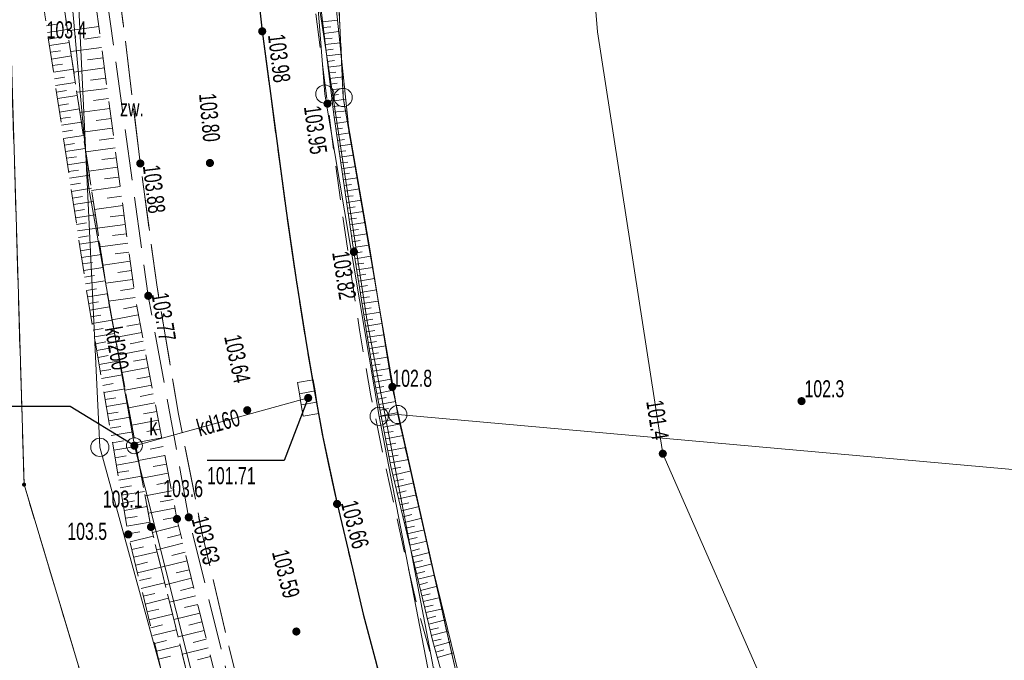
# Model space of a CAD drawing. Header units: inches. Extents: x 6497603 to 6502483, y 5925790 to 5934357.
# Tile 129 of 256: x 6500941 to 6500985, y 5926263 to 5926291. Entities that reach past the tile are written whole.
import ezdxf
from ezdxf.enums import TextEntityAlignment as Align

# ---------------------------------------------------------------- set-up
doc = ezdxf.new("R2010")
doc.units = ezdxf.units.IN
doc.header["$MEASUREMENT"] = 0
for name, pattern in [('1.5_0.75', [2.25, 1.5, -0.75]), ('2.25_0.75', [3, 2.25, -0.75]), ('219-1000', [0, 0]), ('egkk-1000', [3, 2.25, -0.75]), ('egug-1000', [1.5, 0.75, -0.75])]:
    doc.linetypes.add(name, pattern=pattern)
for name, color, linetype in [('000 Inne (niezydentyfikowane)', 7, 'Continuous'), ('202-punkt graniczny', 7, 'Continuous'), ('203-punkt graniczny', 7, 'Continuous'), ('217-kontur klasyfikacyjny', 7, 'Continuous'), ('218-kontur użytku gruntowego', 7, 'Continuous'), ('219-działka ewidencyjna', 7, 'Continuous'), ('chodnik', 7, 'Continuous'), ('jezdnia', 7, 'Continuous'), ('kratka ściekowa', 7, 'Continuous'), ('krawężnik', 7, 'Continuous'), ('obszar utwardzony', 7, 'Continuous'), ('obszar utwardzony-Atr17', 7, 'Continuous'), ('pikieta naturalna', 7, 'Continuous'), ('pikieta naturalna-Atr2', 7, 'Continuous'), ('pikieta sztuczna', 7, 'Continuous'), ('pikieta sztuczna-Atr2', 7, 'Continuous'), ('przewód kanalizacyjny', 7, 'Continuous'), ('przewód kanalizacyjny-Atr1', 7, 'Continuous'), ('przewód telekomunikacyjny podziemny', 7, 'Continuous'), ('rzędna', 7, 'Continuous'), ('rzędna-Atr2', 7, 'Continuous'), ('rzędna-Atr3', 7, 'Continuous'), ('skarpa nieumocniona', 7, 'Continuous'), ('skarpa umocniona', 7, 'Continuous'), ('studnia kanalizacyjna', 7, 'Continuous'), ('studnia kanalizacyjna-Atr17', 7, 'Continuous')]:
    doc.layers.add(name, color=color, linetype=linetype)
doc.styles.get("Standard").update_dxf_attribs({"font": 'arial.ttf'})

# ---------------------------------------------------------------- blocks, each defined once
blk = doc.blocks.new('202')
at = {"color": 0, "linetype": 'Continuous', "lineweight": 0}
blk.add_circle((0, 0), 0.4, dxfattribs=at)
blk = doc.blocks.new('203')
at = {"linetype": 'Continuous', "lineweight": 0}
h = blk.add_hatch(color=0, dxfattribs=at)
edge = h.paths.add_edge_path()
edge.add_arc((0, 0), 0.09, 0, 360)
blk = doc.blocks.new('PW01')
at = {"linetype": 'Continuous', "lineweight": 13}
h = blk.add_hatch(color=0, dxfattribs=at)
edge = h.paths.add_edge_path()
edge.add_arc((0, 0), 0.18, 0, 360)
blk = doc.blocks.new('US15')
at = {"color": 0, "linetype": 'Continuous', "lineweight": 13}
blk.add_circle((0, 0), 0.35, dxfattribs=at)
blk = doc.blocks.new('US05')
at = {"color": 0, "linetype": 'Continuous', "lineweight": 13}
for p, q in [((-0.75, -0.35), (-0.75, 0.35)), ((-0.75, 0.35), (-0.25, 0.35)), ((-0.25, -0.35), (-0.25, 0.35)), ((-0.25, 0.35), (0.25, 0.35)), ((0.25, -0.35), (0.25, 0.35)), ((0.25, 0.35), (0.75, 0.35)), ((0.75, -0.35), (0.75, 0.35)), ((-0.75, -0.35), (-0.25, -0.35)), ((-0.25, -0.35), (0.25, -0.35)), ((0.25, -0.35), (0.75, -0.35))]:
    blk.add_line(p, q, dxfattribs=at)

msp = doc.modelspace()

# ---------------------------------------------------------------- linework, layer by layer
at = {"layer": '000 Inne (niezydentyfikowane)', "color": 7, "linetype": 'Continuous', "lineweight": 18, "flags": 128}
for points in [[(6500942.59, 5926290.57), (6500943.03, 5926290.64)], [(6500942.64, 5926290.28), (6500943.51, 5926290.41)], [(6500944.89, 5926290.54), (6500943.52, 5926290.35)], [(6500942.68, 5926289.99), (6500943.12, 5926290.06)], [(6500942.73, 5926289.7), (6500943.6, 5926289.83)], [(6500944.96, 5926290.08), (6500944.27, 5926289.99)], [(6500942.77, 5926289.41), (6500943.21, 5926289.47)], [(6500945.02, 5926289.62), (6500943.66, 5926289.44)], [(6500942.81, 5926289.11), (6500943.69, 5926289.25)], [(6500945.08, 5926289.17), (6500944.4, 5926289.08)], [(6500942.86, 5926288.82), (6500943.3, 5926288.89)], [(6500942.9, 5926288.53), (6500943.78, 5926288.66)], [(6500945.14, 5926288.72), (6500943.8, 5926288.54)], [(6500942.95, 5926288.24), (6500943.38, 5926288.31)], [(6500945.2, 5926288.27), (6500944.53, 5926288.18)], [(6500942.99, 5926287.95), (6500943.86, 5926288.08)], [(6500943.03, 5926287.66), (6500943.47, 5926287.72)], [(6500945.26, 5926287.82), (6500943.93, 5926287.65)], [(6500943.08, 5926287.37), (6500943.95, 5926287.5)], [(6500945.32, 5926287.38), (6500944.66, 5926287.29)], [(6500943.12, 5926287.07), (6500943.56, 5926287.14)], [(6500943.17, 5926286.78), (6500944.04, 5926286.92)], [(6500945.38, 5926286.94), (6500944.06, 5926286.76)], [(6500943.21, 5926286.49), (6500943.65, 5926286.56)], [(6500945.44, 5926286.5), (6500944.78, 5926286.41)], [(6500943.26, 5926286.2), (6500944.13, 5926286.33)], [(6500943.3, 5926285.91), (6500943.74, 5926285.98)], [(6500945.49, 5926286.07), (6500944.2, 5926285.89)], [(6500943.34, 5926285.62), (6500944.22, 5926285.75)], [(6500945.55, 5926285.63), (6500944.91, 5926285.55)], [(6500943.39, 5926285.33), (6500943.82, 5926285.39)], [(6500943.43, 5926285.04), (6500944.3, 5926285.17)], [(6500945.61, 5926285.2), (6500944.33, 5926285.03)], [(6500943.48, 5926284.75), (6500943.91, 5926284.81)], [(6500945.67, 5926284.77), (6500945.03, 5926284.69)], [(6500943.52, 5926284.46), (6500944.39, 5926284.59)], [(6500943.56, 5926284.17), (6500944, 5926284.23)], [(6500945.72, 5926284.35), (6500944.45, 5926284.18)], [(6500943.61, 5926283.87), (6500944.48, 5926284.01)], [(6500945.78, 5926283.92), (6500945.15, 5926283.84)], [(6500943.65, 5926283.58), (6500944.09, 5926283.65)], [(6500943.7, 5926283.29), (6500944.57, 5926283.43)], [(6500945.84, 5926283.5), (6500944.58, 5926283.33)], [(6500943.74, 5926283), (6500944.18, 5926283.07)], [(6500945.89, 5926283.08), (6500945.27, 5926283)], [(6500943.78, 5926282.71), (6500944.66, 5926282.84)], [(6500943.83, 5926282.42), (6500944.26, 5926282.49)], [(6500945.95, 5926282.67), (6500944.71, 5926282.5)], [(6500943.87, 5926282.13), (6500944.74, 5926282.26)], [(6500946, 5926282.25), (6500945.39, 5926282.17)], [(6500943.92, 5926281.84), (6500944.35, 5926281.91)], [(6500943.96, 5926281.55), (6500944.83, 5926281.68)], [(6500946.06, 5926281.84), (6500944.83, 5926281.68)], [(6500944, 5926281.26), (6500944.44, 5926281.33)], [(6500946.11, 5926281.43), (6500945.5, 5926281.35)], [(6500944.05, 5926280.97), (6500944.92, 5926281.1)], [(6500944.09, 5926280.68), (6500944.53, 5926280.75)], [(6500946.17, 5926281.02), (6500944.96, 5926280.86)], [(6500944.14, 5926280.39), (6500945.01, 5926280.52)], [(6500946.22, 5926280.62), (6500945.62, 5926280.54)], [(6500944.18, 5926280.1), (6500944.62, 5926280.17)], [(6500944.22, 5926279.81), (6500945.09, 5926279.94)], [(6500946.28, 5926280.22), (6500945.08, 5926280.05)], [(6500944.27, 5926279.52), (6500944.7, 5926279.59)], [(6500946.33, 5926279.81), (6500945.73, 5926279.73)], [(6500944.31, 5926279.23), (6500945.18, 5926279.36)], [(6500944.36, 5926278.94), (6500944.79, 5926279.01)], [(6500946.38, 5926279.42), (6500945.2, 5926279.26)], [(6500946.44, 5926279.02), (6500945.85, 5926278.94)], [(6500944.4, 5926278.65), (6500945.27, 5926278.78)], [(6500946.49, 5926278.63), (6500945.32, 5926278.47)], [(6500944.45, 5926278.36), (6500944.88, 5926278.44)], [(6500944.5, 5926278.07), (6500945.37, 5926278.22)], [(6500946.56, 5926278.24), (6500945.98, 5926278.13)], [(6500944.55, 5926277.78), (6500944.99, 5926277.85)], [(6500946.63, 5926277.86), (6500945.48, 5926277.64)], [(6500944.6, 5926277.48), (6500945.48, 5926277.63)], [(6500946.71, 5926277.47), (6500946.13, 5926277.36)], [(6500944.65, 5926277.19), (6500945.09, 5926277.26)], [(6500944.7, 5926276.89), (6500945.59, 5926277.04)], [(6500946.78, 5926277.09), (6500945.62, 5926276.87)], [(6500944.75, 5926276.59), (6500945.2, 5926276.67)], [(6500944.8, 5926276.29), (6500945.7, 5926276.45)], [(6500946.85, 5926276.7), (6500946.28, 5926276.59)], [(6500944.86, 5926275.99), (6500945.31, 5926276.07)], [(6500946.93, 5926276.32), (6500945.77, 5926276.1)], [(6500944.91, 5926275.68), (6500945.82, 5926275.84)], [(6500947.07, 5926275.55), (6500945.91, 5926275.33)], [(6500947, 5926275.93), (6500946.42, 5926275.82)], [(6500944.96, 5926275.38), (6500945.42, 5926275.46)], [(6500945.01, 5926275.07), (6500945.93, 5926275.23)], [(6500947.14, 5926275.16), (6500946.57, 5926275.05)], [(6500945.07, 5926274.76), (6500945.53, 5926274.84)], [(6500947.22, 5926274.77), (6500946.06, 5926274.55)], [(6500945.12, 5926274.45), (6500946.05, 5926274.61)], [(6500947.29, 5926274.39), (6500946.71, 5926274.28)], [(6500945.17, 5926274.14), (6500945.64, 5926274.22)], [(6500945.23, 5926273.83), (6500946.17, 5926273.99)], [(6500947.36, 5926274), (6500946.2, 5926273.78)], [(6500945.28, 5926273.51), (6500945.75, 5926273.59)], [(6500947.44, 5926273.62), (6500946.86, 5926273.51)], [(6500945.34, 5926273.2), (6500946.28, 5926273.36)], [(6500945.39, 5926272.88), (6500945.87, 5926272.96)], [(6500947.51, 5926273.23), (6500946.35, 5926273.01)], [(6500945.44, 5926272.56), (6500946.4, 5926272.72)], [(6500947.58, 5926272.84), (6500947, 5926272.73)], [(6500945.5, 5926272.23), (6500945.98, 5926272.32)], [(6500945.56, 5926271.91), (6500946.53, 5926272.08)], [(6500947.66, 5926272.46), (6500946.5, 5926272.24)], [(6500945.61, 5926271.58), (6500946.1, 5926271.67)], [(6500947.8, 5926271.68), (6500946.64, 5926271.46)], [(6500947.73, 5926272.07), (6500947.15, 5926271.96)], [(6500945.67, 5926271.26), (6500946.65, 5926271.43)], [(6500947.88, 5926271.3), (6500947.29, 5926271.19)], [(6500945.72, 5926270.93), (6500946.22, 5926271.01)], [(6500947.95, 5926270.91), (6500946.79, 5926270.69)], [(6500945.78, 5926270.6), (6500946.77, 5926270.77)], [(6500945.84, 5926270.26), (6500946.34, 5926270.35)], [(6500948.02, 5926270.52), (6500947.44, 5926270.41)], [(6500945.9, 5926269.93), (6500946.9, 5926270.1)], [(6500948.09, 5926270.13), (6500946.93, 5926269.91)], [(6500945.95, 5926269.59), (6500946.46, 5926269.68)], [(6500948.17, 5926269.75), (6500947.59, 5926269.64)], [(6500946.01, 5926269.26), (6500947.02, 5926269.43)], [(6500948.24, 5926269.36), (6500947.08, 5926269.14)], [(6500946.07, 5926268.92), (6500946.58, 5926269)], [(6500946.13, 5926268.57), (6500947.15, 5926268.75)], [(6500948.31, 5926268.97), (6500947.73, 5926268.86)], [(6500946.19, 5926268.23), (6500946.7, 5926268.33)], [(6500948.4, 5926268.59), (6500947.25, 5926268.3)], [(6500948.5, 5926268.2), (6500947.92, 5926268.06)], [(6500946.27, 5926267.89), (6500947.29, 5926268.14)], [(6500948.59, 5926267.82), (6500947.44, 5926267.53)], [(6500946.35, 5926267.55), (6500946.86, 5926267.67)], [(6500946.43, 5926267.21), (6500947.46, 5926267.45)], [(6500948.69, 5926267.43), (6500948.11, 5926267.29)], [(6500946.52, 5926266.86), (6500947.03, 5926266.99)], [(6500948.78, 5926267.05), (6500947.63, 5926266.77)], [(6500946.6, 5926266.52), (6500947.63, 5926266.77)], [(6500948.87, 5926266.66), (6500948.3, 5926266.52)], [(6500946.68, 5926266.18), (6500947.2, 5926266.3)], [(6500946.76, 5926265.83), (6500947.79, 5926266.08)], [(6500948.97, 5926266.28), (6500947.82, 5926266)], [(6500946.85, 5926265.49), (6500947.36, 5926265.61)], [(6500949.06, 5926265.89), (6500948.49, 5926265.75)], [(6500946.93, 5926265.15), (6500947.96, 5926265.4)], [(6500949.15, 5926265.51), (6500948, 5926265.23)], [(6500947.01, 5926264.8), (6500947.53, 5926264.93)], [(6500949.34, 5926264.75), (6500948.19, 5926264.47)], [(6500949.25, 5926265.13), (6500948.67, 5926264.99)], [(6500947.1, 5926264.46), (6500948.13, 5926264.71)], [(6500949.43, 5926264.36), (6500948.86, 5926264.22)], [(6500947.18, 5926264.11), (6500947.7, 5926264.23)], [(6500947.27, 5926263.76), (6500948.3, 5926264.01)], [(6500949.53, 5926263.98), (6500948.38, 5926263.7)], [(6500947.35, 5926263.42), (6500947.87, 5926263.54)], [(6500949.62, 5926263.6), (6500949.05, 5926263.46)], [(6500947.43, 5926263.07), (6500948.47, 5926263.32)], [(6500949.71, 5926263.22), (6500948.57, 5926262.94)], [(6500947.52, 5926262.72), (6500948.04, 5926262.85)], [(6500949.81, 5926262.84), (6500949.23, 5926262.7)]]:
    msp.add_lwpolyline(points, dxfattribs=at)
at = {"layer": '217-kontur klasyfikacyjny', "color": 3, "linetype": 'egkk-1000', "lineweight": 18, "flags": 128}
for points in [[(6500953.31, 5926337.76), (6500955.64, 5926287.42)], [(6500941.61, 5926270.4), (6500941.02, 5926290.04)], [(6500955.64, 5926287.42), (6500958.04, 5926273.48)], [(6500958.04, 5926273.48), (6500960.75, 5926261.48)], [(6500949.82, 5926243), (6500941.61, 5926270.4)]]:
    msp.add_lwpolyline(points, dxfattribs=at)
at = {"layer": '218-kontur użytku gruntowego', "color": 3, "linetype": 'egug-1000', "lineweight": 18, "flags": 128}
for points in [[(6500953.31, 5926337.76), (6500955.64, 5926287.42)], [(6500941.61, 5926270.4), (6500941.02, 5926290.04)], [(6500955.64, 5926287.42), (6500958.04, 5926273.48)], [(6500958.04, 5926273.48), (6500960.75, 5926261.48)], [(6500949.82, 5926243), (6500941.61, 5926270.4)]]:
    msp.add_lwpolyline(points, dxfattribs=at)
at = {"layer": '219-działka ewidencyjna', "color": 3, "linetype": '219-1000', "lineweight": 18, "flags": 128}
for points in [[(6500955.64, 5926287.42), (6500953.31, 5926337.76)], [(6500954.83, 5926287.57), (6500951.81, 5926326.02)], [(6500941.61, 5926270.4), (6500940.43, 5926309.69)], [(6500944.94, 5926272.04), (6500943.18, 5926308.85)], [(6500957.22, 5926273.4), (6500954.83, 5926287.57)], [(6500955.64, 5926287.42), (6500958.04, 5926273.48)], [(6500957.22, 5926273.4), (6500958.04, 5926273.48)], [(6500962.51, 5926246.04), (6500957.22, 5926273.4)], [(6501091.7, 5926261.52), (6500958.04, 5926273.48)], [(6500958.04, 5926273.48), (6500960.75, 5926261.48)], [(6500953.59, 5926240.58), (6500944.94, 5926272.04)], [(6500949.82, 5926243), (6500941.61, 5926270.4)]]:
    msp.add_lwpolyline(points, dxfattribs=at)
at = {"layer": 'chodnik', "color": 7, "linetype": '1.5_0.75', "lineweight": 18, "flags": 128}
msp.add_lwpolyline([(6500949.52, 5926328.23), (6500950.36, 5926328.83), (6500951.91, 5926328.89), (6500951.88, 5926327.21), (6500951.81, 5926326.02), (6500951.9, 5926323.94), (6500951.94, 5926319.95), (6500952.12, 5926315.97), (6500952.38, 5926311.46), (6500952.43, 5926309.95), (6500952.71, 5926306.97), (6500953.1, 5926303), (6500953.41, 5926300), (6500953.9, 5926295.77), (6500954.44, 5926291.1), (6500954.95, 5926287.15), (6500955.56, 5926282.59), (6500955.91, 5926280.21), (6500956.36, 5926277.2), (6500956.86, 5926274.3), (6500957.47, 5926271.35), (6500958.32, 5926267.47), (6500958.92, 5926264.97), (6500959.92, 5926261.34), (6500961.44, 5926255.87), (6500962.61, 5926252.01), (6500963.85, 5926247.83), (6500964.8, 5926244.64), (6500966.13, 5926240.59), (6500966.76, 5926238.63), (6500967.81, 5926235.59), (6500968.4, 5926233.98), (6500969.11, 5926232), (6500966.53, 5926232.14), (6500966.14, 5926233.14), (6500965.5, 5926234.96), (6500964.48, 5926237.89), (6500963.34, 5926241.33), (6500962.32, 5926244.49), (6500961.47, 5926247.41), (6500960.33, 5926251.13), (6500959.46, 5926254.06), (6500958.59, 5926257.01), (6500957.79, 5926259.85), (6500957.04, 5926262.72), (6500956.52, 5926264.7), (6500956.06, 5926266.66), (6500955.37, 5926269.55), (6500954.74, 5926272.49), (6500954.41, 5926274.33), (6500954.04, 5926276.46), (6500953.57, 5926279.4), (6500953.13, 5926282.44), (6500952.73, 5926285.4), (6500952.08, 5926290.33), (6500951.49, 5926295.58), (6500951.06, 5926299.26), (6500950.74, 5926302.26), (6500950.43, 5926305.18), (6500950.17, 5926308.21), (6500950.01, 5926310.21), (6500949.84, 5926313.23), (6500949.66, 5926317.23), (6500949.55, 5926319.76), (6500949.47, 5926322.2), (6500949.48, 5926325.22), (6500949.49, 5926327.2)], close=True, dxfattribs=at)
at = {"layer": 'jezdnia', "color": 7, "linetype": '2.25_0.75', "lineweight": 18, "flags": 128}
msp.add_lwpolyline([(6500967.52, 5926475.78), (6500970.47, 5926475.3), (6500970.34, 5926474.17), (6500969.68, 5926470.3), (6500969.49, 5926469.27), (6500968.64, 5926464.1), (6500968.02, 5926460.39), (6500966.41, 5926450.57), (6500964.71, 5926440.65), (6500963.12, 5926430.78), (6500961.32, 5926419.97), (6500959.67, 5926410.08), (6500959.52, 5926409.05), (6500958.4, 5926402.16), (6500958.2, 5926401.16), (6500956.52, 5926390.93), (6500955.92, 5926387.39), (6500955.8, 5926386.37), (6500953.89, 5926374.55), (6500953.73, 5926373.46), (6500953.44, 5926371.55), (6500953.08, 5926369.21), (6500952.69, 5926366.58), (6500952.26, 5926363.66), (6500951.98, 5926361.63), (6500951.62, 5926358.68), (6500951.27, 5926355.63), (6500950.83, 5926351.7), (6500950.56, 5926348.7), (6500950.2, 5926344.71), (6500949.87, 5926340.76), (6500949.76, 5926338.7), (6500949.68, 5926335.75), (6500949.64, 5926334.74), (6500949.52, 5926328.23), (6500949.49, 5926327.2), (6500949.48, 5926325.22), (6500949.47, 5926322.2), (6500949.55, 5926319.76), (6500949.66, 5926317.23), (6500949.84, 5926313.23), (6500950.01, 5926310.21), (6500950.17, 5926308.21), (6500950.43, 5926305.18), (6500950.74, 5926302.26), (6500951.06, 5926299.26), (6500951.49, 5926295.58), (6500952.08, 5926290.33), (6500952.73, 5926285.4), (6500953.13, 5926282.44), (6500953.57, 5926279.4), (6500954.04, 5926276.46), (6500954.41, 5926274.33), (6500954.74, 5926272.49), (6500955.37, 5926269.55), (6500956.06, 5926266.66), (6500956.52, 5926264.7), (6500957.04, 5926262.72), (6500957.79, 5926259.85), (6500958.59, 5926257.01), (6500959.46, 5926254.06), (6500960.33, 5926251.13), (6500961.47, 5926247.41), (6500962.32, 5926244.49), (6500963.34, 5926241.33), (6500964.48, 5926237.89), (6500965.5, 5926234.96), (6500966.14, 5926233.14), (6500966.53, 5926232.14), (6500968.88, 5926225.61), (6500969.29, 5926224.6), (6500970.02, 5926222.74), (6500970.38, 5926221.87), (6500971.84, 5926218.15), (6500972.99, 5926215.36), (6500974.13, 5926212.6), (6500975.34, 5926209.86), (6500976.57, 5926207.09), (6500977.79, 5926204.36), (6500979.13, 5926201.69), (6500980.03, 5926199.93), (6500981.16, 5926197.8), (6500982.17, 5926195.97), (6500982.82, 5926194.92), (6500983.5, 5926193.77), (6500984.62, 5926192.1), (6500985.77, 5926190.49), (6500986.98, 5926188.92), (6500988.2, 5926187.36), (6500989.17, 5926186.2), (6500990.87, 5926184.3), (6500992.5, 5926182.51), (6500994.27, 5926180.73), (6500995.76, 5926179.32), (6500997.26, 5926177.93), (6500997.98, 5926177.32), (6500999.49, 5926176), (6501001.04, 5926174.69), (6501002.64, 5926173.48), (6501003.77, 5926172.66), (6501005.08, 5926171.78), (6501006.76, 5926170.76), (6501009.35, 5926169.19), (6501011.02, 5926168.15), (6501012.75, 5926167), (6501015.2, 5926165.27), (6501017.63, 5926163.53), (6501019.23, 5926162.32), (6501020.36, 5926161.31), (6501021.45, 5926160.26), (6501022.54, 5926159.21), (6501023.77, 5926157.9), (6501024.43, 5926157.12), (6501025.28, 5926156.11), (6501026.36, 5926154.87), (6501027.57, 5926153.3), (6501028.15, 5926152.45), (6501028.65, 5926151.68), (6501029.28, 5926150.71), (6501030.17, 5926149.6), (6501030.99, 5926148.6), (6501031.86, 5926147.75), (6501032.71, 5926147), (6501033.36, 5926146.49), (6501034.56, 5926145.76), (6501035.84, 5926145.14), (6501037.14, 5926144.59), (6501038.54, 5926143.97), (6501039.7, 5926143.38), (6501041.25, 5926142.34), (6501042.55, 5926141.23), (6501043.36, 5926140.29), (6501044.15, 5926139.04), (6501044.95, 5926137.68), (6501045.97, 5926135.97), (6501046.76, 5926134.83), (6501047.06, 5926134.43), (6501047.46, 5926133.9), (6501048.29, 5926133.07), (6501049.15, 5926132.29), (6501050.1, 5926131.67), (6501051.14, 5926131.14), (6501052.32, 5926130.71), (6501053.32, 5926130.44), (6501054.33, 5926130.26), (6501054.81, 5926130.11), (6501059.21, 5926129.52), (6501060.24, 5926129.37), (6501062.18, 5926128.95), (6501065.52, 5926128.17), (6501067.51, 5926127.68), (6501067.94, 5926127.56), (6501072.36, 5926126.36), (6501076.16, 5926125.39), (6501077, 5926125.24), (6501079.93, 5926124.73), (6501091.81, 5926122.96), (6501106.86, 5926120.63), (6501107.86, 5926120.45), (6501114.26, 5926119.46), (6501115.28, 5926119.31), (6501129.17, 5926117.14), (6501141.73, 5926115.29), (6501155.8, 5926113.1), (6501156.84, 5926112.94), (6501163.71, 5926111.96), (6501164.73, 5926111.81), (6501169.7, 5926111.07), (6501186.02, 5926108.73), (6501187.04, 5926108.57), (6501197.9, 5926107.02), (6501198.93, 5926106.86), (6501209.44, 5926105.01), (6501213.12, 5926104.73), (6501214.13, 5926104.59), (6501218.06, 5926103.95), (6501219.09, 5926103.82), (6501225, 5926102.98), (6501226.03, 5926103), (6501226.9, 5926103.16), (6501227.59, 5926103.32), (6501228.34, 5926103.71), (6501228.93, 5926104.14), (6501229.4, 5926105.03), (6501229.75, 5926106.03), (6501230.03, 5926107.51), (6501230.13, 5926108.51), (6501230.41, 5926111.43), (6501235.51, 5926111.16), (6501235.42, 5926108.23), (6501235.48, 5926107.23), (6501235.64, 5926106.46), (6501236.12, 5926105.41), (6501236.84, 5926104.54), (6501237.77, 5926103.89), (6501238.91, 5926103.49), (6501240.04, 5926103.43), (6501241.16, 5926103.54), (6501242.17, 5926103.85), (6501243.16, 5926104.12), (6501253.15, 5926106.97), (6501253.23, 5926106.89), (6501254.28, 5926103.94), (6501255.15, 5926100.97), (6501254.99, 5926100.67), (6501253.62, 5926100.28), (6501252.65, 5926100), (6501249.77, 5926099.21), (6501248.73, 5926098.94), (6501244.96, 5926097.81), (6501243.92, 5926097.57), (6501242.05, 5926097.03), (6501240.92, 5926096.64), (6501239.24, 5926095.9), (6501238.04, 5926095.27), (6501237.2, 5926094.68), (6501236.35, 5926093.84), (6501235.38, 5926092.95), (6501234.5, 5926091.83), (6501233.74, 5926090.74), (6501233.24, 5926089.73), (6501232.77, 5926088.7), (6501232.51, 5926087.65), (6501232.15, 5926085.66), (6501231.07, 5926079.74), (6501230.21, 5926075.13), (6501227.92, 5926063.04), (6501227.8, 5926062.48), (6501227.76, 5926061.73), (6501227.77, 5926061.08), (6501227.88, 5926060.39), (6501228.08, 5926059.83), (6501228.38, 5926059.33), (6501228.85, 5926058.88), (6501229.59, 5926058.46), (6501230.48, 5926058.18), (6501231.24, 5926057.98), (6501236.18, 5926057.48), (6501247.14, 5926056.54), (6501247.78, 5926056.32), (6501247.32, 5926053.12), (6501247.25, 5926050.18), (6501240.84, 5926050.54), (6501235.01, 5926051.15), (6501232.93, 5926051.11), (6501231.58, 5926051.14), (6501230.74, 5926051.16), (6501229.93, 5926051.11), (6501229.08, 5926050.94), (6501228.33, 5926050.61), (6501227.56, 5926049.99), (6501227.03, 5926049.46), (6501226.57, 5926048.76), (6501226.26, 5926048.04), (6501226.07, 5926047), (6501224.9, 5926038.07), (6501224.76, 5926037.04), (6501223.95, 5926030.65), (6501223.78, 5926029.64), (6501222.8, 5926021.69), (6501222.62, 5926020.67), (6501221.85, 5926014.28), (6501221.72, 5926013.21), (6501220.01, 5926001.35), (6501219.92, 5926000.35), (6501218.92, 5925993.96), (6501218.73, 5925992.94), (6501217.59, 5925985.53), (6501217.19, 5925983.25), (6501216.34, 5925978.62), (6501216.11, 5925977.64), (6501215.34, 5925973.74), (6501215.12, 5925972.71), (6501214.1, 5925967.79), (6501212.17, 5925958.57), (6501211.6, 5925955.9), (6501210.39, 5925950.18), (6501210.15, 5925949.2), (6501208.72, 5925942.4), (6501208.51, 5925941.33), (6501206.97, 5925934), (6501206.1, 5925929.6), (6501205.96, 5925928.62), (6501203.95, 5925916.84), (6501200.99, 5925899.07), (6501197.27, 5925877.8), (6501197.19, 5925877.04), (6501197.19, 5925876.24), (6501197.31, 5925875.07), (6501197.66, 5925873.98), (6501197.97, 5925873.22), (6501198.63, 5925872.3), (6501199.23, 5925871.72), (6501199.74, 5925871.37), (6501200.42, 5925871.01), (6501201.38, 5925870.71), (6501202.44, 5925870.55), (6501201.55, 5925864.88), (6501201.24, 5925864.89), (6501200.2, 5925864.97), (6501198.98, 5925864.81), (6501197.51, 5925864.23), (6501196.67, 5925863.67), (6501195.78, 5925862.79), (6501195.34, 5925862.22), (6501195.05, 5925861.84), (6501194.69, 5925861.34), (6501194.31, 5925860.58), (6501193.88, 5925859.32), (6501193.66, 5925858.13), (6501191.37, 5925844.58), (6501188.63, 5925845.69), (6501186.06, 5925846.29), (6501188.34, 5925859.28), (6501189.55, 5925865.75), (6501190.19, 5925869.41), (6501190.72, 5925872.53), (6501192, 5925879.57), (6501195.3, 5925899.15), (6501198.39, 5925917.25), (6501200.06, 5925927.91), (6501200.49, 5925930.37), (6501201.43, 5925935.3), (6501202.26, 5925939.27), (6501205.89, 5925956.67), (6501206.71, 5925960.26), (6501209.44, 5925973.27), (6501210.33, 5925977.62), (6501211, 5925981.11), (6501211.51, 5925984.07), (6501211.73, 5925985.08), (6501212.62, 5925991.03), (6501213.62, 5925996.92), (6501213.83, 5925997.96), (6501214.76, 5926004.82), (6501214.89, 5926005.86), (6501216.15, 5926014.76), (6501216.28, 5926015.75), (6501217.09, 5926022.16), (6501217.19, 5926023.22), (6501218.27, 5926030.95), (6501221.29, 5926054.94), (6501221.42, 5926055.98), (6501222.24, 5926062.4), (6501222.34, 5926063.44), (6501224.16, 5926076.33), (6501224.9, 5926081.72), (6501225.66, 5926087.21), (6501225.76, 5926088.39), (6501225.79, 5926089.57), (6501225.74, 5926090.79), (6501225.65, 5926091.85), (6501225.41, 5926093.04), (6501225.02, 5926094.16), (6501224.47, 5926095.07), (6501223.68, 5926095.94), (6501222.87, 5926096.5), (6501222, 5926096.87), (6501221.03, 5926097.17), (6501220.05, 5926097.37), (6501218.15, 5926097.65), (6501217.08, 5926097.83), (6501213.18, 5926098.37), (6501212.16, 5926098.52), (6501210.21, 5926098.79), (6501209.19, 5926099), (6501203.73, 5926099.73), (6501202.71, 5926099.87), (6501199.75, 5926100.28), (6501198.75, 5926100.43), (6501192.84, 5926101.32), (6501191.84, 5926101.46), (6501178.52, 5926103.46), (6501168.08, 5926104.92), (6501167.07, 5926105.07), (6501161.11, 5926105.95), (6501160.15, 5926106.11), (6501141.22, 5926108.96), (6501128.91, 5926110.87), (6501107.19, 5926114.24), (6501091.02, 5926116.76), (6501087.03, 5926117.36), (6501085.63, 5926117.57), (6501084.66, 5926117.74), (6501082.7, 5926117.91), (6501080.66, 5926118.01), (6501077.67, 5926118.12), (6501076.66, 5926118.16), (6501075.65, 5926118.1), (6501074.96, 5926118.04), (6501074.24, 5926117.87), (6501073.45, 5926117.58), (6501072.83, 5926117.24), (6501072.24, 5926116.73), (6501071.92, 5926116.36), (6501071.6, 5926115.95), (6501071.13, 5926115.07), (6501070.2, 5926112.15), (6501069.14, 5926109.35), (6501065.67, 5926107.67), (6501060.98, 5926105.37), (6501056.17, 5926102.92), (6501047.77, 5926098.64), (6501039.02, 5926094.25), (6501035.19, 5926092.32), (6501033.38, 5926091.57), (6501031.9, 5926091.17), (6501030.72, 5926091), (6501029.45, 5926090.96), (6501027.96, 5926091.09), (6501026.37, 5926091.21), (6501025.08, 5926091.02), (6501023.8, 5926090.63), (6501022.54, 5926089.24), (6501020.92, 5926087.38), (6501018.93, 5926085.36), (6501016.88, 5926083.52), (6501014.11, 5926081.3), (6501011.15, 5926079.19), (6501008.09, 5926077.35), (6501004.66, 5926075.72), (6501000.14, 5926073.66), (6500996.05, 5926071.78), (6500991.19, 5926069.54), (6500987.22, 5926067.8), (6500985.88, 5926070.25), (6500984.5, 5926072.54), (6500990.81, 5926076.24), (6500997.85, 5926080.69), (6501004.96, 5926085.16), (6501007.77, 5926086.97), (6501009.89, 5926088.54), (6501012.32, 5926090.44), (6501014.72, 5926092.81), (6501016.4, 5926095.01), (6501018.1, 5926097.7), (6501019.49, 5926099.95), (6501021.13, 5926103.12), (6501021.79, 5926104.63), (6501021.73, 5926104.89), (6501022.4, 5926106.7), (6501022.77, 5926107.65), (6501022.96, 5926108.66), (6501023.19, 5926109.6), (6501023.35, 5926110.74), (6501023.42, 5926111.89), (6501023.37, 5926112.99), (6501023.17, 5926114.21), (6501022.81, 5926115.94), (6501022.34, 5926117.28), (6501021.93, 5926118.41), (6501021.38, 5926119.39), (6501020.82, 5926120.06), (6501020.31, 5926120.58), (6501019.37, 5926121.14), (6501018.64, 5926121.59), (6501017.79, 5926122.01), (6501016.87, 5926122.36), (6501016.07, 5926122.61), (6501015.13, 5926122.79), (6501014.32, 5926122.89), (6501013.3, 5926122.96), (6501011.3, 5926123.02), (6501010.28, 5926123.07), (6501008.82, 5926123.15), (6501007.35, 5926123.27), (6501006.78, 5926123.46), (6501004.62, 5926123.76), (6501002.02, 5926124.18), (6501000.54, 5926124.46), (6500997.95, 5926125.21), (6500994.57, 5926126.41), (6500989.34, 5926128.79), (6500983.15, 5926131.79), (6500980.24, 5926133), (6500976.92, 5926134.27), (6500973.27, 5926135.38), (6500969.21, 5926136.46), (6500966.14, 5926137.16), (6500962.38, 5926137.84), (6500956.83, 5926138.72), (6500951.6, 5926139.58), (6500948.09, 5926140.28), (6500941.13, 5926141.59), (6500936.68, 5926142.36), (6500936.26, 5926142.38), (6500936.91, 5926144.94), (6500937.28, 5926147.22), (6500938.48, 5926147.26), (6500944.87, 5926146.1), (6500952.28, 5926144.84), (6500952.45, 5926144.94), (6500957.36, 5926144.12), (6500958.42, 5926144.02), (6500960.33, 5926143.82), (6500961.34, 5926143.73), (6500962.4, 5926143.7), (6500964.35, 5926143.61), (6500966.38, 5926143.52), (6500968.34, 5926143.33), (6500970.37, 5926142.99), (6500972.16, 5926142.64), (6500975.22, 5926141.96), (6500978.14, 5926141.2), (6500980.07, 5926140.59), (6500984.84, 5926139.11), (6500988.6, 5926137.98), (6500991.96, 5926137.02), (6500993.89, 5926136.41), (6500996.3, 5926135.75), (6500998.23, 5926135.25), (6500999.76, 5926134.9), (6501002.22, 5926134.43), (6501003.59, 5926134.13), (6501004.64, 5926133.95), (6501005.57, 5926133.82), (6501006.54, 5926133.72), (6501007.41, 5926133.65), (6501008.58, 5926133.66), (6501009.4, 5926133.71), (6501010.99, 5926133.99), (6501012.51, 5926134.33), (6501013.46, 5926134.67), (6501014.17, 5926134.95), (6501015.06, 5926135.45), (6501015.72, 5926135.84), (6501016.55, 5926136.42), (6501017.28, 5926137.05), (6501017.97, 5926137.76), (6501018.59, 5926138.35), (6501019.09, 5926139.31), (6501019.34, 5926140.2), (6501019.48, 5926141.24), (6501019.5, 5926142.22), (6501019.53, 5926143.17), (6501019.42, 5926144.33), (6501019.23, 5926145.48), (6501018.9, 5926146.66), (6501018.59, 5926147.63), (6501018.18, 5926148.39), (6501017.57, 5926149.31), (6501017.02, 5926149.96), (6501016.24, 5926150.87), (6501015.1, 5926152.17), (6501013.64, 5926153.83), (6501013.57, 5926154), (6501012.46, 5926155.3), (6501009.41, 5926158.38), (6501006.55, 5926161.1), (6501003.79, 5926163.84), (6501000.27, 5926167.22), (6500997.75, 5926169.48), (6500994.93, 5926171.9), (6500993.22, 5926173.37), (6500990.08, 5926176.36), (6500986.16, 5926180.45), (6500984.36, 5926182.53), (6500983.92, 5926182.88), (6500982.09, 5926185.15), (6500980.83, 5926186.8), (6500979.72, 5926188.4), (6500979.64, 5926188.64), (6500977.9, 5926191.3), (6500976.68, 5926193.39), (6500974.4, 5926197.5), (6500971.6, 5926203.33), (6500970.2, 5926206.34), (6500968.02, 5926211.54), (6500966.1, 5926216.13), (6500964.42, 5926220.5), (6500963.39, 5926223.18), (6500962.78, 5926224.79), (6500960.85, 5926229.86), (6500958.92, 5926235.34), (6500957.26, 5926240.34), (6500955.77, 5926245.22), (6500954.5, 5926249.48), (6500953.02, 5926254.47), (6500951.16, 5926261.1), (6500950.63, 5926263.22), (6500949.44, 5926268.23), (6500948.4, 5926273.5), (6500947.44, 5926279.19), (6500946.72, 5926284.52), (6500945.98, 5926290.57), (6500945.39, 5926295.06), (6500944.64, 5926301.22), (6500943.99, 5926308.19), (6500943.71, 5926313.06), (6500943.38, 5926320.02), (6500943.36, 5926324.68), (6500943.39, 5926329.54), (6500943.52, 5926335.16), (6500943.63, 5926336.77), (6500943.87, 5926342.09), (6500944.45, 5926348.6), (6500944.89, 5926353.17), (6500945.31, 5926356.92), (6500946, 5926362.7), (6500946.75, 5926367.77), (6500946.9, 5926369.53), (6500947.97, 5926376.36), (6500948.58, 5926379.99), (6500949.87, 5926387.54), (6500950.36, 5926390.87), (6500950.58, 5926392.97), (6500951.07, 5926399.96), (6500951.2, 5926400.17), (6500951.56, 5926405.22), (6500951.74, 5926408.6), (6500951.86, 5926412.25), (6500952.04, 5926414.31), (6500952.81, 5926417.99), (6500953.87, 5926422.25), (6500955.38, 5926427.84), (6500956.84, 5926433.28), (6500957.79, 5926436.87), (6500958.47, 5926439.89), (6500959.31, 5926444.93), (6500960.75, 5926453.89), (6500962.75, 5926465.71), (6500964.63, 5926476.24)], close=True, dxfattribs=at)
at = {"layer": 'krawężnik', "color": 7, "linetype": 'Continuous', "lineweight": 25, "flags": 128}
msp.add_lwpolyline([(6500949.66, 5926317.23), (6500949.84, 5926313.23), (6500950.01, 5926310.21), (6500950.17, 5926308.21), (6500950.43, 5926305.18), (6500950.74, 5926302.26), (6500951.06, 5926299.26), (6500951.49, 5926295.58), (6500952.08, 5926290.33), (6500952.73, 5926285.4), (6500953.13, 5926282.44), (6500953.57, 5926279.4), (6500954.04, 5926276.46), (6500954.41, 5926274.33), (6500954.74, 5926272.49), (6500955.37, 5926269.55), (6500956.06, 5926266.66), (6500956.52, 5926264.7), (6500957.04, 5926262.72), (6500957.79, 5926259.85)], dxfattribs=at)
at = {"layer": 'obszar utwardzony', "color": 7, "linetype": '2.25_0.75', "lineweight": 18, "flags": 128}
msp.add_lwpolyline([(6500944.31, 5926301.53), (6500944.64, 5926301.22), (6500945.39, 5926295.06), (6500945.98, 5926290.57), (6500946.72, 5926284.52), (6500947.44, 5926279.19), (6500948.4, 5926273.5), (6500949.44, 5926268.23), (6500950.63, 5926263.22), (6500951.16, 5926261.1), (6500953.02, 5926254.47), (6500954.5, 5926249.48), (6500955.77, 5926245.22), (6500957.26, 5926240.34), (6500958.92, 5926235.34), (6500960.85, 5926229.86), (6500962.78, 5926224.79), (6500963.39, 5926223.18), (6500964.42, 5926220.5), (6500966.1, 5926216.13), (6500968.02, 5926211.54), (6500970.2, 5926206.34), (6500971.6, 5926203.33), (6500974.4, 5926197.5), (6500976.68, 5926193.39), (6500977.9, 5926191.3), (6500979.64, 5926188.64), (6500979.72, 5926188.4), (6500979.57, 5926187.95), (6500975.57, 5926194.39), (6500972.5, 5926200.33), (6500968.9, 5926208.08), (6500965.95, 5926215.37), (6500962.84, 5926223.25), (6500959.52, 5926232.26), (6500955.66, 5926243.92), (6500951.63, 5926257.63), (6500948.85, 5926268.96), (6500947.07, 5926278.7), (6500945.26, 5926291.71)], close=True, dxfattribs=at)
at = {"layer": 'przewód kanalizacyjny', "color": 34, "linetype": 'Continuous', "lineweight": 18, "flags": 128}
for points in [[(6500943.42, 5926294.95), (6500944.45, 5926283.43), (6500946.46, 5926272.11), (6500949.68, 5926259.37), (6500952.77, 5926248.13)], [(6500946.46, 5926272.11), (6500954.1, 5926274.21)]]:
    msp.add_lwpolyline(points, dxfattribs=at)
at = {"layer": 'przewód telekomunikacyjny podziemny', "color": 30, "linetype": 'Continuous', "lineweight": 18, "flags": 128}
for points in [[(6500981.59, 5926441.29), (6500972.21, 5926403.46), (6500971.6, 5926398.24), (6500967.22, 5926373.97), (6500964.87, 5926352.14), (6500964.01, 5926324.69), (6500966.82, 5926290.3), (6500969.69, 5926271.76), (6500988.98, 5926227.78), (6500995.03, 5926212.09), (6501018.61, 5926173.87), (6501046.87, 5926147.87), (6501065.95, 5926135.56), (6501101.3, 5926126.31), (6501128.92, 5926119.03), (6501135.95, 5926116.74), (6501157.85, 5926113.42), (6501180.44, 5926110.09), (6501188.62, 5926109.56), (6501188.67, 5926109.35)], [(6500964.2, 5926424.48), (6500961.05, 5926407.01), (6500957.04, 5926381.34), (6500952.59, 5926354.03), (6500951.25, 5926342.23), (6500952.24, 5926334.23), (6500952.04, 5926320.21), (6500952.82, 5926299.37), (6500953.83, 5926296.39), (6500956.7, 5926277.57), (6500960.25, 5926258.95)]]:
    msp.add_lwpolyline(points, dxfattribs=at)
at = {"layer": 'rzędna-Atr2', "color": 7, "flags": 128}
for points in [[(6500946.46, 5926272.11), (6500943.63, 5926273.83), (6500939.355, 5926273.83)], [(6500954.1, 5926274.21), (6500953.05, 5926271.46), (6500949.653, 5926271.46)]]:
    msp.add_lwpolyline(points, dxfattribs=at)
at = {"layer": 'skarpa nieumocniona', "color": 7, "linetype": '1.5_0.75', "lineweight": 18, "flags": 128}
for points in [[(6500941.61, 5926300.9), (6500942.33, 5926299.78), (6500943.41, 5926291.09), (6500945.29, 5926278.65), (6500947.19, 5926268.54), (6500949.96, 5926257.29), (6500953.98, 5926243.16), (6500957.64, 5926231.86), (6500961.24, 5926222.42), (6500964.36, 5926214.75), (6500967.44, 5926207.08), (6500970.81, 5926199.61), (6500974.03, 5926193.41), (6500976.99, 5926188.18), (6500977.42, 5926186.34), (6500973.06, 5926193.14), (6500969.83, 5926199.13), (6500966.36, 5926206.53), (6500963.28, 5926214.33), (6500960.11, 5926222.24), (6500956.49, 5926231.65), (6500953.03, 5926242.6), (6500948.9, 5926257.01), (6500946.19, 5926268.21), (6500944.41, 5926278.59), (6500942.52, 5926291.05)], [(6500941.61, 5926300.9), (6500942.33, 5926299.78), (6500943.41, 5926291.09), (6500945.29, 5926278.65), (6500947.19, 5926268.54), (6500949.96, 5926257.29), (6500953.98, 5926243.16), (6500957.64, 5926231.86), (6500961.24, 5926222.42), (6500964.36, 5926214.75), (6500967.44, 5926207.08), (6500970.81, 5926199.61), (6500974.03, 5926193.41), (6500976.99, 5926188.18), (6500977.42, 5926186.34), (6500973.06, 5926193.14), (6500969.83, 5926199.13), (6500966.36, 5926206.53), (6500963.28, 5926214.33), (6500960.11, 5926222.24), (6500956.49, 5926231.65), (6500953.03, 5926242.6), (6500948.9, 5926257.01), (6500946.19, 5926268.21), (6500944.41, 5926278.59), (6500942.52, 5926291.05)], [(6500976.99, 5926188.18), (6500974.03, 5926193.41), (6500970.81, 5926199.61), (6500967.44, 5926207.08), (6500964.36, 5926214.75), (6500961.24, 5926222.42), (6500957.64, 5926231.86), (6500953.98, 5926243.16), (6500949.96, 5926257.29), (6500947.19, 5926268.54), (6500945.29, 5926278.65), (6500943.41, 5926291.09), (6500942.33, 5926299.78), (6500943.74, 5926300.63), (6500944.75, 5926291.62), (6500946.49, 5926278.62), (6500948.33, 5926268.89), (6500951.09, 5926257.57), (6500955.16, 5926243.71), (6500959.05, 5926232.11), (6500962.39, 5926223.09), (6500965.46, 5926215.1), (6500968.53, 5926207.93), (6500972.1, 5926200.11), (6500975.18, 5926194.15), (6500978.97, 5926187.58)], [(6500976.99, 5926188.18), (6500974.03, 5926193.41), (6500970.81, 5926199.61), (6500967.44, 5926207.08), (6500964.36, 5926214.75), (6500961.24, 5926222.42), (6500957.64, 5926231.86), (6500953.98, 5926243.16), (6500949.96, 5926257.29), (6500947.19, 5926268.54), (6500945.29, 5926278.65), (6500943.41, 5926291.09), (6500942.33, 5926299.78), (6500943.74, 5926300.63), (6500944.75, 5926291.62), (6500946.49, 5926278.62), (6500948.33, 5926268.89), (6500951.09, 5926257.57), (6500955.16, 5926243.71), (6500959.05, 5926232.11), (6500962.39, 5926223.09), (6500965.46, 5926215.1), (6500968.53, 5926207.93), (6500972.1, 5926200.11), (6500975.18, 5926194.15), (6500978.97, 5926187.58)]]:
    msp.add_lwpolyline(points, close=True, dxfattribs=at)
at = {"layer": 'skarpa umocniona', "color": 7, "linetype": 'Continuous', "lineweight": 18, "flags": 128}
msp.add_lwpolyline([(6500953, 5926306.8), (6500954.02, 5926306.89), (6500954.54, 5926299.94), (6500955.04, 5926294.22), (6500955.88, 5926286.18), (6500956.79, 5926280.86), (6500957.8, 5926274.7), (6500959.63, 5926266.54), (6500961.3, 5926259.69), (6500963.32, 5926253.6), (6500965.71, 5926245.93), (6500967.8, 5926239.32), (6500968.9, 5926236.01), (6500968.07, 5926235.74), (6500966.81, 5926239.51), (6500964.7, 5926245.95), (6500961.83, 5926255.48), (6500959.58, 5926263.5), (6500957.74, 5926271.2), (6500956.99, 5926275.1), (6500956.11, 5926280.63), (6500955.23, 5926286.65), (6500954.08, 5926296.14), (6500953.28, 5926303.78)], close=True, dxfattribs=at)
msp.add_lwpolyline([(6500953, 5926306.8), (6500954.02, 5926306.89), (6500954.54, 5926299.94), (6500955.04, 5926294.22), (6500955.88, 5926286.18), (6500956.79, 5926280.86), (6500957.8, 5926274.7), (6500959.63, 5926266.54), (6500961.3, 5926259.69), (6500963.32, 5926253.6), (6500965.71, 5926245.93), (6500967.8, 5926239.32), (6500968.9, 5926236.01), (6500968.07, 5926235.74), (6500966.81, 5926239.51), (6500964.7, 5926245.95), (6500961.83, 5926255.48), (6500959.58, 5926263.5), (6500957.74, 5926271.2), (6500956.99, 5926275.1), (6500956.11, 5926280.63), (6500955.23, 5926286.65), (6500954.08, 5926296.14), (6500953.28, 5926303.78)], close=True, dxfattribs=at)
for points in [[(6500954.73, 5926290.74), (6500955.4, 5926290.82)], [(6500954.76, 5926290.49), (6500955.09, 5926290.53)], [(6500954.79, 5926290.24), (6500955.45, 5926290.32)], [(6500954.82, 5926290), (6500955.15, 5926290.03)], [(6500954.85, 5926289.75), (6500955.5, 5926289.82)], [(6500954.88, 5926289.5), (6500955.2, 5926289.54)], [(6500954.91, 5926289.25), (6500955.55, 5926289.33)], [(6500954.94, 5926289), (6500955.26, 5926289.04)], [(6500954.98, 5926288.75), (6500955.6, 5926288.83)], [(6500955.01, 5926288.51), (6500955.32, 5926288.54)], [(6500955.04, 5926288.26), (6500955.66, 5926288.33)], [(6500955.07, 5926288.01), (6500955.37, 5926288.05)], [(6500955.1, 5926287.76), (6500955.71, 5926287.83)], [(6500955.13, 5926287.51), (6500955.43, 5926287.55)], [(6500955.16, 5926287.26), (6500955.76, 5926287.34)], [(6500955.19, 5926287.02), (6500955.49, 5926287.05)], [(6500955.22, 5926286.77), (6500955.81, 5926286.84)], [(6500955.25, 5926286.52), (6500955.54, 5926286.56)], [(6500955.29, 5926286.27), (6500955.86, 5926286.36)], [(6500955.32, 5926286.02), (6500955.61, 5926286.07)], [(6500955.36, 5926285.78), (6500955.93, 5926285.86)], [(6500955.39, 5926285.53), (6500955.69, 5926285.57)], [(6500955.43, 5926285.28), (6500956.02, 5926285.37)], [(6500955.47, 5926285.04), (6500955.76, 5926285.08)], [(6500955.5, 5926284.79), (6500956.1, 5926284.88)], [(6500955.54, 5926284.54), (6500955.84, 5926284.58)], [(6500955.57, 5926284.29), (6500956.19, 5926284.38)], [(6500955.61, 5926284.05), (6500955.92, 5926284.09)], [(6500955.65, 5926283.8), (6500956.27, 5926283.89)], [(6500955.68, 5926283.55), (6500956, 5926283.6)], [(6500955.72, 5926283.3), (6500956.36, 5926283.4)], [(6500955.76, 5926283.06), (6500956.08, 5926283.1)], [(6500955.79, 5926282.81), (6500956.44, 5926282.9)], [(6500955.83, 5926282.56), (6500956.16, 5926282.61)], [(6500955.86, 5926282.31), (6500956.52, 5926282.41)], [(6500955.9, 5926282.07), (6500956.23, 5926282.11)], [(6500955.94, 5926281.82), (6500956.61, 5926281.92)], [(6500955.97, 5926281.57), (6500956.31, 5926281.62)], [(6500956.01, 5926281.32), (6500956.69, 5926281.42)], [(6500956.04, 5926281.08), (6500956.39, 5926281.13)], [(6500956.08, 5926280.83), (6500956.78, 5926280.93)], [(6500956.12, 5926280.58), (6500956.47, 5926280.64)], [(6500956.16, 5926280.33), (6500956.86, 5926280.45)], [(6500956.2, 5926280.09), (6500956.55, 5926280.14)], [(6500956.24, 5926279.84), (6500956.94, 5926279.95)], [(6500956.28, 5926279.59), (6500956.63, 5926279.65)], [(6500956.31, 5926279.35), (6500957.02, 5926279.46)], [(6500956.35, 5926279.1), (6500956.71, 5926279.16)], [(6500956.39, 5926278.85), (6500957.1, 5926278.96)], [(6500956.43, 5926278.61), (6500956.79, 5926278.66)], [(6500956.47, 5926278.36), (6500957.18, 5926278.47)], [(6500956.51, 5926278.11), (6500956.87, 5926278.17)], [(6500956.55, 5926277.86), (6500957.26, 5926277.98)], [(6500956.59, 5926277.62), (6500956.95, 5926277.67)], [(6500956.63, 5926277.37), (6500957.34, 5926277.48)], [(6500956.67, 5926277.12), (6500957.03, 5926277.18)], [(6500956.71, 5926276.88), (6500957.42, 5926276.99)], [(6500956.75, 5926276.63), (6500957.11, 5926276.69)], [(6500956.79, 5926276.38), (6500957.51, 5926276.5)], [(6500956.83, 5926276.14), (6500957.19, 5926276.19)], [(6500956.86, 5926275.89), (6500957.59, 5926276)], [(6500956.9, 5926275.64), (6500957.27, 5926275.7)], [(6500956.94, 5926275.39), (6500957.67, 5926275.51)], [(6500956.98, 5926275.15), (6500957.35, 5926275.21)], [(6500957.03, 5926274.9), (6500957.74, 5926275.04)], [(6500957.08, 5926274.66), (6500957.43, 5926274.72)], [(6500957.12, 5926274.41), (6500957.83, 5926274.55)], [(6500957.17, 5926274.16), (6500957.53, 5926274.23)], [(6500957.22, 5926273.92), (6500957.94, 5926274.06)], [(6500957.26, 5926273.67), (6500957.63, 5926273.74)], [(6500957.31, 5926273.43), (6500958.05, 5926273.57)], [(6500957.36, 5926273.17), (6500957.73, 5926273.25)], [(6500957.41, 5926272.92), (6500958.17, 5926273.07)], [(6500957.46, 5926272.67), (6500957.84, 5926272.74)], [(6500957.51, 5926272.41), (6500958.28, 5926272.56)], [(6500957.56, 5926272.15), (6500957.95, 5926272.22)], [(6500957.61, 5926271.88), (6500958.4, 5926272.03)], [(6500957.66, 5926271.62), (6500958.06, 5926271.69)], [(6500957.71, 5926271.35), (6500958.52, 5926271.5)], [(6500957.77, 5926271.08), (6500958.17, 5926271.17)], [(6500957.83, 5926270.81), (6500958.63, 5926271)], [(6500957.9, 5926270.55), (6500958.29, 5926270.64)], [(6500957.96, 5926270.29), (6500958.75, 5926270.48)], [(6500958.02, 5926270.03), (6500958.41, 5926270.12)], [(6500958.08, 5926269.77), (6500958.86, 5926269.95)], [(6500958.14, 5926269.51), (6500958.53, 5926269.6)], [(6500958.21, 5926269.25), (6500958.98, 5926269.43)], [(6500958.27, 5926268.99), (6500958.65, 5926269.08)], [(6500958.33, 5926268.74), (6500959.1, 5926268.92)], [(6500958.39, 5926268.48), (6500958.77, 5926268.57)], [(6500958.45, 5926268.23), (6500959.21, 5926268.41)], [(6500958.51, 5926267.98), (6500958.89, 5926268.07)], [(6500958.57, 5926267.73), (6500959.32, 5926267.91)], [(6500958.63, 5926267.48), (6500959, 5926267.57)], [(6500958.69, 5926267.23), (6500959.44, 5926267.41)], [(6500958.75, 5926266.98), (6500959.12, 5926267.07)], [(6500958.81, 5926266.73), (6500959.55, 5926266.91)], [(6500958.87, 5926266.49), (6500959.23, 5926266.58)], [(6500958.92, 5926266.24), (6500959.66, 5926266.42)], [(6500958.98, 5926266), (6500959.35, 5926266.09)], [(6500959.04, 5926265.75), (6500959.78, 5926265.93)], [(6500959.1, 5926265.51), (6500959.47, 5926265.6)], [(6500959.16, 5926265.26), (6500959.9, 5926265.44)], [(6500959.22, 5926265.01), (6500959.59, 5926265.1)], [(6500959.28, 5926264.77), (6500960.02, 5926264.94)], [(6500959.34, 5926264.52), (6500959.71, 5926264.61)], [(6500959.4, 5926264.27), (6500960.14, 5926264.45)], [(6500959.46, 5926264.02), (6500959.83, 5926264.11)], [(6500959.51, 5926263.77), (6500960.26, 5926263.95)], [(6500959.57, 5926263.52), (6500959.95, 5926263.61)], [(6500959.64, 5926263.28), (6500960.37, 5926263.49)], [(6500959.71, 5926263.04), (6500960.07, 5926263.14)], [(6500959.78, 5926262.8), (6500960.49, 5926263)]]:
    msp.add_lwpolyline(points, dxfattribs=at)

# ---------------------------------------------------------------- block references
at = {"layer": '202-punkt graniczny', "color": 7, "linetype": 'Continuous', "lineweight": 18}
for p in [(6500954.83, 5926287.57), (6500955.64, 5926287.42), (6500958.04, 5926273.48), (6500957.22, 5926273.4), (6500944.94, 5926272.04)]:
    msp.add_blockref('202', p, dxfattribs=at)
at = {"layer": '203-punkt graniczny', "color": 3, "linetype": 'Continuous', "lineweight": 18}
msp.add_blockref('203', (6500941.61, 5926270.4), dxfattribs=at)
at = {"layer": 'kratka ściekowa', "color": 34, "linetype": 'Continuous', "lineweight": 18, "rotation": 279.782}
msp.add_blockref('US05', (6500954.1, 5926274.21), dxfattribs=at)
at = {"layer": 'pikieta naturalna', "color": 7, "linetype": 'Continuous', "lineweight": 13}
for p in [(6500957.8, 5926274.7), (6500975.79, 5926274.07), (6500948.33, 5926268.89), (6500947.19, 5926268.54), (6500946.19, 5926268.21)]:
    msp.add_blockref('PW01', p, dxfattribs=at)
at = {"layer": 'pikieta sztuczna', "color": 7, "linetype": 'Continuous', "lineweight": 13}
for p in [(6500952.08, 5926290.33), (6500954.95, 5926287.15), (6500946.72, 5926284.52), (6500949.78, 5926284.54), (6500956.11, 5926280.63), (6500947.07, 5926278.7), (6500951.42, 5926273.67), (6500955.37, 5926269.55), (6500948.85, 5926268.96), (6500953.58, 5926263.94)]:
    msp.add_blockref('PW01', p, dxfattribs=at)
at = {"layer": 'rzędna', "color": 34, "linetype": 'Continuous', "lineweight": 18}
for p in [(6500954.1, 5926274.21), (6500946.46, 5926272.11)]:
    msp.add_blockref('PW01', p, dxfattribs=at)
at = {"layer": 'rzędna', "color": 30, "linetype": 'Continuous', "lineweight": 18}
msp.add_blockref('PW01', (6500969.69, 5926271.76), dxfattribs=at)
at = {"layer": 'studnia kanalizacyjna', "color": 34, "linetype": 'Continuous', "lineweight": 18}
msp.add_blockref('US15', (6500946.46, 5926272.11), dxfattribs=at)

# ---------------------------------------------------------------- texts
at = {"layer": 'obszar utwardzony-Atr17', "color": 7, "width": 0.667}
msp.add_text('zw.', height=0.75, dxfattribs=at).set_placement((6500945.83, 5926286.59))
at = {"layer": 'pikieta naturalna-Atr2', "color": 7, "width": 0.667}
for s, p in [('103.4', (6500942.6, 5926290.02)), ('102.8', (6500957.8, 5926274.7)), ('102.3', (6500975.92, 5926274.24)), ('103.6', (6500947.73, 5926269.85)), ('103.1', (6500945.07, 5926269.39)), ('103.5', (6500943.51, 5926267.97))]:
    msp.add_text(s, height=0.75, dxfattribs=at).set_placement(p)
at = {"layer": 'pikieta sztuczna-Atr2', "color": 7, "width": 0.667}
for s, rotation, p in [('103.98', 276.788, (6500952.33, 5926290.16)), ('103.80', 275.139, (6500949.3, 5926287.57)), ('103.95', 277.864, (6500953.91, 5926287)), ('103.88', 276.872, (6500946.83, 5926284.41)), ('103.82', 278.835, (6500955.15, 5926280.6)), ('103.77', 279.401, (6500947.21, 5926278.77)), ('103.64', 282.11, (6500950.4, 5926276.9)), ('103.66', 284.494, (6500955.53, 5926269.59)), ('103.63', 285.051, (6500948.96, 5926268.89)), ('103.59', 284.201, (6500952.5, 5926267.42))]:
    msp.add_text(s, height=0.75, rotation=rotation, dxfattribs=at).set_placement(p)
at = {"layer": 'przewód kanalizacyjny-Atr1', "color": 34, "width": 0.667}
for s, rotation, p in [('kd200', 280.068, (6500945.53, 5926277.33)), ('kd160', 15.369, (6500949.23, 5926272.87))]:
    msp.add_text(s, height=0.75, rotation=rotation, dxfattribs=at).set_placement(p, align=Align.MIDDLE_LEFT)
at = {"layer": 'rzędna-Atr2', "color": 30, "width": 0.667}
msp.add_text('101.4', height=0.75, rotation=278.8, dxfattribs=at).set_placement((6500969.33, 5926274.11), align=Align.MIDDLE_LEFT)
at = {"layer": 'rzędna-Atr3', "color": 34, "width": 0.667}
msp.add_text('101.71', height=0.75, dxfattribs=at).set_placement((6500949.653, 5926270.192), align=Align.BOTTOM_LEFT)
at = {"layer": 'studnia kanalizacyjna-Atr17', "color": 34, "width": 0.667}
msp.add_text('k', height=0.75, dxfattribs=at).set_placement((6500947.12, 5926272.56))

doc.saveas('drawing.dxf')
